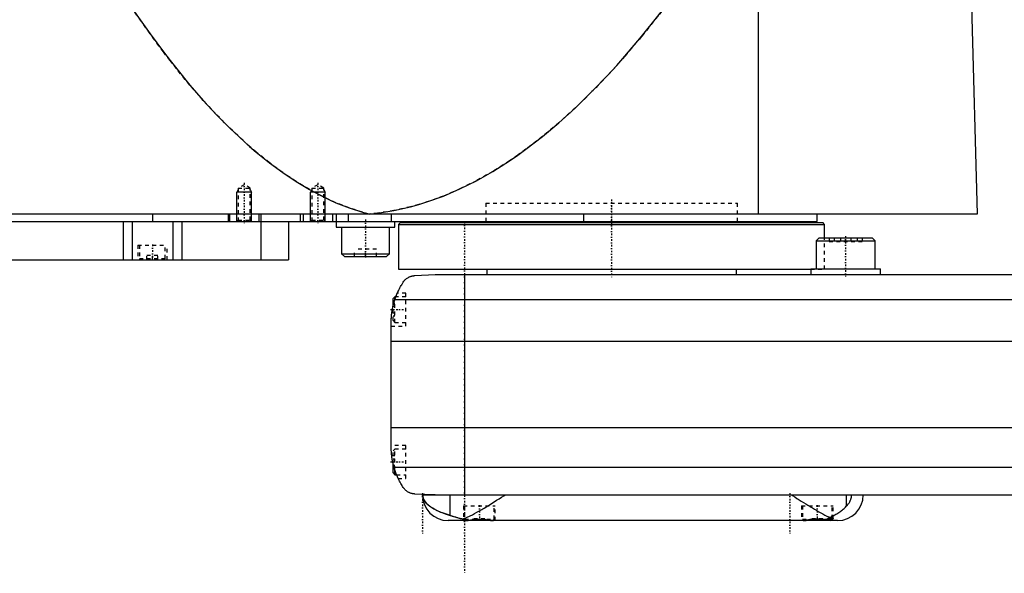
# Model space of a CAD drawing. Extents: x -602 to 139, y -104 to 484.
# Tile 2 of 6: x -461 to -193, y -81 to 69. Entities that reach past the tile are written whole.
import ezdxf

# ---------------------------------------------------------------- set-up
doc = ezdxf.new("R2010")
doc.units = 0
doc.linetypes.add('CENTER', pattern=[1.5, 0.45, -0.5, 0.05, -0.5])
doc.linetypes.add('DASHED', pattern=[2, 1, -1])
for name, color, linetype in [('AM_0', 7, 'CONTINUOUS'), ('AM_10', 7, 'CONTINUOUS'), ('AM_3', 7, 'DASHED'), ('AM_7', 7, 'CENTER')]:
    doc.layers.add(name, color=color, linetype=linetype)

msp = doc.modelspace()

# ---------------------------------------------------------------- linework, layer by layer
at = {"layer": 'AM_0', "color": 7, "linetype": 'CONTINUOUS'}
for p, q in [((-260, 16.5), (-260, 75.49)), ((-202, 73.35), (-200.5, 16.5)), ((-200.5, 16.5), (-602, 16.5)), ((-425, 16.5), (-425, 14.5)), ((-404.35, 16.5), (-404.35, 14.5)), ((-404, 16.5), (-404, 14.5)), ((-396, 16.5), (-396, 14.5)), ((-395.5, 16.5), (-395.5, 14.5)), ((-384.75, 16.5), (-384.75, 14.5)), ((-384, 16.5), (-384, 14.5)), ((-376, 16.5), (-376, 14.5)), ((-375, 16.5), (-375, 12.9)), ((-371.73, 16.5), (-371.73, 14.5)), ((-360.01, 16.5), (-360.01, 14.5)), ((-307.66, 16.5), (-307.66, 14.5)), ((-244, 14.5), (-244, 16.5)), ((-598, 14.5), (-244, 14.5)), ((-433, 14.5), (-433, 4)), ((-430.52, 14.5), (-430.52, 4)), ((-419.48, 14.5), (-419.48, 4)), ((-417, 14.5), (-417, 4)), ((-395.51, 14.5), (-395.51, 4)), ((-388, 14.5), (-388, 4)), ((-359, 12.9), (-359, 14.5)), ((-357.5, 14.2), (-358, 13.7)), ((-358, 13.7), (-358, 1.5)), ((-358, 13.7), (-242, 13.7)), ((-357.5, 14.2), (-242.5, 14.2)), ((-334.25, 14.5), (-334.25, 14.2)), ((-265.75, 14.2), (-265.75, 14.5)), ((-242, 13.7), (-242.5, 14.2)), ((-242, 10), (-242, 13.7)), ((-375, 12.9), (-359, 12.9)), ((-373.5, 12.9), (-373.5, 5.7)), ((-360.5, 5.7), (-360.5, 12.9)), ((-243.48, 10), (-244.28, 9.2)), ((-244.28, 9.2), (-244.28, 1.6)), ((-244.28, 9.2), (-228.28, 9.2)), ((-243.48, 10), (-229.08, 10)), ((-228.28, 9.2), (-229.08, 10)), ((-228.28, 1.6), (-228.28, 9.2)), ((-373.5, 5.7), (-372.7, 4.9)), ((-373.5, 5.7), (-360.5, 5.7)), ((-361.3, 4.9), (-360.5, 5.7)), ((-584.3, 4), (-388, 4)), ((-372.7, 4.9), (-361.3, 4.9)), ((-358, 1.5), (-245.78, 1.5)), ((-353.58, -0.25), (-348, 0)), ((-348, 0), (58, 0)), ((-334, 1.5), (-334, 0)), ((-266, 0), (-266, 1.5)), ((-245.78, 1.6), (-245.78, 0)), ((-245.78, 1.6), (-226.78, 1.6)), ((-226.78, 0), (-226.78, 1.6)), ((-340, 0), (-340, -60)), ((-359, -6), (-359.5, -6.5)), ((-359.5, -8.59), (-359.5, -6.5)), ((-359.01, -6.81), (69.01, -6.81)), ((-358.72, -6), (-359, -6)), ((-359, -6.79), (-359, -6)), ((-360, -46.97), (-360, -13.03)), ((-360, -18.16), (70, -18.16)), ((-360, -41.62), (70, -41.62)), ((-359.5, -54), (-359.5, -51.41)), ((-359.24, -52.43), (69.24, -52.43)), ((-359, -54.5), (-359, -53.21)), ((-359.5, -54), (-359, -54.5)), ((-359, -54.5), (-358.53, -54.5)), ((-348, -60), (-353.58, -59.75)), ((-351.5, -60), (58, -60)), ((-343.98, -65.57), (-343.98, -60)), ((-236.02, -63.01), (-236.02, -60)), ((-247.6, -67), (-344.5, -67)), ((-339.66, -66.94), (-339.6, -67)), ((-332.4, -67), (-332.39, -66.99)), ((-247.61, -66.99), (-247.6, -67)), ((-238.5, -67), (-247.6, -67)), ((-241.02, -66.6), (-240, -66.6)), ((-240.4, -67), (-240, -66.6)), ((-240, -66.6), (-240, -66.38))]:
    msp.add_line(p, q, dxfattribs=at)
for points in [[(-431.04, 73.35, 0), (-429.24, 70.69, 0), (-425.62, 65.55, 0), (-422.01, 60.66, 0), (-420.21, 58.31, 0), (-418.4, 56.02, 0), (-414.79, 51.62, 0), (-411.17, 47.47, 0), (-407.56, 43.57, 0), (-403.95, 39.92, 0), (-400.33, 36.51, 0), (-398.53, 34.9, 0), (-396.72, 33.35, 0), (-393.11, 30.44, 0), (-389.49, 27.78, 0), (-385.88, 25.36, 0), (-382.26, 23.19, 0), (-378.65, 21.27, 0), (-376.84, 20.41, 0), (-375.04, 19.6, 0), (-371.42, 18.17, 0), (-367.81, 17, 0), (-366, 16.5, 0)], [(-366, 16.5, 0), (-363.75, 16.74, 0), (-359.26, 17.45, 0), (-354.77, 18.47, 0), (-352.52, 19.09, 0), (-350.27, 19.79, 0), (-345.78, 21.42, 0), (-341.29, 23.35, 0), (-336.8, 25.59, 0), (-332.3, 28.14, 0), (-327.81, 30.99, 0), (-325.56, 32.53, 0), (-323.32, 34.15, 0), (-318.83, 37.61, 0), (-314.33, 41.38, 0), (-309.84, 45.46, 0), (-305.35, 49.84, 0), (-300.86, 54.53, 0), (-298.61, 56.99, 0), (-296.37, 59.53, 0), (-291.88, 64.83, 0), (-287.39, 70.43, 0), (-285.14, 73.35, 0)], [(-359.01, -6.81, 0), (-358.95, -6.65, 0), (-358.84, -6.32, 0), (-358.72, -5.99, 0), (-358.66, -5.83, 0), (-358.59, -5.66, 0), (-358.46, -5.34, 0), (-358.33, -5.03, 0), (-358.19, -4.72, 0), (-358.05, -4.42, 0), (-357.91, -4.12, 0), (-357.83, -3.97, 0), (-357.76, -3.83, 0), (-357.61, -3.55, 0), (-357.46, -3.27, 0), (-357.3, -3, 0), (-357.15, -2.74, 0), (-357, -2.49, 0), (-356.92, -2.37, 0), (-356.85, -2.25, 0), (-356.7, -2.02, 0), (-356.55, -1.8, 0), (-356.48, -1.69, 0)], [(-356.48, -1.69, 0), (-356.4, -1.61, 0), (-356.26, -1.45, 0), (-356.11, -1.31, 0), (-356.03, -1.24, 0), (-355.95, -1.17, 0), (-355.8, -1.05, 0), (-355.64, -0.94, 0), (-355.49, -0.84, 0), (-355.33, -0.75, 0), (-355.18, -0.67, 0), (-355.1, -0.63, 0), (-355.02, -0.59, 0), (-354.87, -0.53, 0), (-354.72, -0.48, 0), (-354.57, -0.42, 0), (-354.47, -0.4, 0), (-354.44, -0.39, 0), (-354.42, -0.38, 0), (-354.4, -0.38, 0), (-354.39, -0.37, 0), (-354.36, -0.37, 0), (-354.33, -0.36, 0), (-354.3, -0.35, 0), (-354.28, -0.35, 0), (-354.25, -0.34, 0), (-354.23, -0.34, 0), (-354.22, -0.33, 0), (-354.19, -0.33, 0), (-354.16, -0.32, 0), (-354.14, -0.32, 0), (-354.13, -0.32, 0), (-354.1, -0.31, 0), (-354.07, -0.31, 0), (-354.05, -0.3, 0), (-354.04, -0.3, 0), (-354.01, -0.3, 0), (-353.98, -0.29, 0), (-353.95, -0.29, 0), (-353.92, -0.28, 0), (-353.88, -0.28, 0), (-353.87, -0.28, 0), (-353.85, -0.28, 0), (-353.82, -0.27, 0), (-353.79, -0.27, 0), (-353.76, -0.27, 0), (-353.73, -0.26, 0), (-353.69, -0.26, 0), (-353.68, -0.26, 0), (-353.66, -0.26, 0), (-353.63, -0.26, 0), (-353.6, -0.25, 0), (-353.58, -0.25, 0)], [(-358.72, -6, 0), (-358.7, -5.95, 0), (-358.66, -5.85, 0), (-358.63, -5.75, 0), (-358.61, -5.71, 0), (-358.59, -5.66, 0), (-358.56, -5.58, 0), (-358.53, -5.49, 0), (-358.49, -5.42, 0), (-358.47, -5.35, 0), (-358.44, -5.29, 0), (-358.43, -5.26, 0), (-358.42, -5.23, 0), (-358.39, -5.18, 0), (-358.37, -5.13, 0), (-358.36, -5.09, 0), (-358.34, -5.06, 0), (-358.33, -5.04, 0), (-358.33, -5.03, 0), (-358.32, -5.02, 0), (-358.32, -5.01, 0), (-358.32, -5, 0), (-358.32, -5, 0)], [(-358.72, -6, 0), (-358.7, -5.95, 0), (-358.66, -5.85, 0), (-358.63, -5.75, 0), (-358.61, -5.71, 0), (-358.59, -5.66, 0), (-358.56, -5.58, 0), (-358.53, -5.49, 0), (-358.49, -5.42, 0), (-358.47, -5.35, 0), (-358.44, -5.29, 0), (-358.43, -5.26, 0), (-358.42, -5.23, 0), (-358.39, -5.18, 0), (-358.37, -5.13, 0), (-358.36, -5.09, 0), (-358.34, -5.06, 0), (-358.33, -5.04, 0), (-358.33, -5.03, 0), (-358.32, -5.02, 0), (-358.32, -5.01, 0), (-358.32, -5, 0), (-358.32, -5, 0)], [(-360, -13.03, 0), (-360, -12.86, 0), (-359.99, -12.52, 0), (-359.98, -12.18, 0), (-359.97, -12.01, 0), (-359.96, -11.84, 0), (-359.94, -11.5, 0), (-359.91, -11.15, 0), (-359.88, -10.81, 0), (-359.83, -10.46, 0), (-359.79, -10.12, 0), (-359.76, -9.94, 0), (-359.73, -9.77, 0), (-359.67, -9.42, 0), (-359.6, -9.07, 0), (-359.53, -8.72, 0), (-359.45, -8.37, 0), (-359.36, -8.03, 0), (-359.32, -7.85, 0), (-359.27, -7.68, 0), (-359.17, -7.33, 0), (-359.06, -6.99, 0), (-359.01, -6.81, 0)], [(-360, -13.03, 0), (-360, -12.94, 0), (-360, -12.76, 0), (-359.99, -12.57, 0), (-359.99, -12.47, 0), (-359.99, -12.36, 0), (-359.98, -12.14, 0), (-359.97, -11.91, 0), (-359.95, -11.67, 0), (-359.93, -11.42, 0), (-359.91, -11.15, 0), (-359.9, -11.02, 0), (-359.88, -10.89, 0), (-359.85, -10.62, 0), (-359.82, -10.34, 0), (-359.78, -10.07, 0), (-359.74, -9.8, 0), (-359.69, -9.53, 0), (-359.67, -9.4, 0), (-359.64, -9.26, 0), (-359.59, -8.99, 0), (-359.53, -8.72, 0), (-359.5, -8.59, 0)], [(-360, -13.03, 0), (-360, -12.94, 0), (-360, -12.76, 0), (-359.99, -12.57, 0), (-359.99, -12.47, 0), (-359.99, -12.36, 0), (-359.98, -12.14, 0), (-359.97, -11.91, 0), (-359.95, -11.67, 0), (-359.93, -11.42, 0), (-359.91, -11.15, 0), (-359.9, -11.02, 0), (-359.88, -10.89, 0), (-359.85, -10.62, 0), (-359.82, -10.34, 0), (-359.78, -10.07, 0), (-359.74, -9.8, 0), (-359.69, -9.53, 0), (-359.67, -9.4, 0), (-359.64, -9.26, 0), (-359.59, -8.99, 0), (-359.53, -8.72, 0), (-359.5, -8.59, 0)], [(-359.5, -51.41, 0), (-359.53, -51.27, 0), (-359.59, -50.98, 0), (-359.65, -50.69, 0), (-359.68, -50.54, 0), (-359.7, -50.4, 0), (-359.75, -50.1, 0), (-359.8, -49.81, 0), (-359.84, -49.51, 0), (-359.87, -49.23, 0), (-359.9, -48.95, 0), (-359.91, -48.81, 0), (-359.93, -48.68, 0), (-359.95, -48.43, 0), (-359.96, -48.18, 0), (-359.98, -47.96, 0), (-359.98, -47.75, 0), (-359.99, -47.55, 0), (-359.99, -47.46, 0), (-360, -47.37, 0), (-360, -47.19, 0), (-360, -47.04, 0), (-360, -46.97, 0)], [(-356.48, -58.31, 0), (-356.55, -58.19, 0), (-356.72, -57.95, 0), (-356.88, -57.69, 0), (-356.97, -57.56, 0), (-357.05, -57.42, 0), (-357.22, -57.14, 0), (-357.39, -56.85, 0), (-357.56, -56.55, 0), (-357.72, -56.24, 0), (-357.89, -55.91, 0), (-357.97, -55.75, 0), (-358.05, -55.58, 0), (-358.21, -55.24, 0), (-358.37, -54.88, 0), (-358.52, -54.53, 0), (-358.66, -54.16, 0), (-358.8, -53.78, 0), (-358.87, -53.6, 0), (-358.94, -53.4, 0), (-359.06, -53.02, 0), (-359.18, -52.62, 0), (-359.24, -52.43, 0)], [(-358.09, -55.5, 0), (-358.09, -55.5, 0), (-358.09, -55.49, 0), (-358.1, -55.48, 0), (-358.1, -55.47, 0), (-358.11, -55.46, 0), (-358.12, -55.44, 0), (-358.13, -55.4, 0), (-358.15, -55.37, 0), (-358.17, -55.32, 0), (-358.2, -55.27, 0), (-358.21, -55.24, 0), (-358.22, -55.21, 0), (-358.25, -55.15, 0), (-358.28, -55.08, 0), (-358.31, -55, 0), (-358.35, -54.92, 0), (-358.39, -54.84, 0), (-358.41, -54.79, 0), (-358.43, -54.75, 0), (-358.47, -54.65, 0), (-358.51, -54.55, 0), (-358.53, -54.5, 0)], [(-353.58, -59.75, 0), (-353.6, -59.75, 0), (-353.63, -59.74, 0), (-353.67, -59.74, 0), (-353.68, -59.74, 0), (-353.7, -59.74, 0), (-353.73, -59.74, 0), (-353.76, -59.73, 0), (-353.8, -59.73, 0), (-353.83, -59.73, 0), (-353.86, -59.72, 0), (-353.88, -59.72, 0), (-353.9, -59.72, 0), (-353.93, -59.71, 0), (-353.96, -59.71, 0), (-353.99, -59.71, 0), (-354.02, -59.7, 0), (-354.06, -59.7, 0), (-354.07, -59.69, 0), (-354.09, -59.69, 0), (-354.12, -59.68, 0), (-354.15, -59.68, 0), (-354.16, -59.68, 0), (-354.18, -59.67, 0), (-354.21, -59.67, 0), (-354.24, -59.66, 0), (-354.25, -59.66, 0), (-354.27, -59.65, 0), (-354.3, -59.65, 0), (-354.32, -59.64, 0), (-354.35, -59.63, 0), (-354.38, -59.63, 0), (-354.41, -59.62, 0), (-354.42, -59.62, 0), (-354.44, -59.61, 0), (-354.47, -59.6, 0), (-354.49, -59.6, 0), (-354.59, -59.57, 0), (-354.74, -59.52, 0), (-354.9, -59.46, 0), (-355.05, -59.39, 0), (-355.13, -59.36, 0), (-355.21, -59.32, 0), (-355.37, -59.23, 0), (-355.53, -59.14, 0), (-355.69, -59.03, 0), (-355.84, -58.92, 0), (-356, -58.79, 0), (-356.07, -58.73, 0), (-356.14, -58.66, 0), (-356.28, -58.53, 0), (-356.41, -58.38, 0), (-356.48, -58.31, 0)], [(-351.44, -60, 0), (-351.44, -60, 0), (-351.44, -60, 0), (-351.44, -60.01, 0), (-351.44, -60.01, 0), (-351.44, -60.01, 0), (-351.44, -60.01, 0), (-351.44, -60.01, 0), (-351.44, -60.01, 0), (-351.44, -60.02, 0), (-351.44, -60.02, 0), (-351.44, -60.02, 0), (-351.44, -60.02, 0), (-351.44, -60.02, 0), (-351.44, -60.02, 0), (-351.44, -60.03, 0), (-351.44, -60.03, 0), (-351.44, -60.03, 0), (-351.44, -60.03, 0), (-351.44, -60.03, 0), (-351.44, -60.03, 0), (-351.44, -60.04, 0), (-351.44, -60.04, 0), (-351.44, -60.04, 0), (-351.44, -60.04, 0), (-351.44, -60.04, 0), (-351.44, -60.04, 0), (-351.44, -60.04, 0), (-351.44, -60.04, 0), (-351.44, -60.05, 0), (-351.44, -60.05, 0), (-351.44, -60.05, 0), (-351.44, -60.05, 0), (-351.44, -60.05, 0), (-351.44, -60.05, 0), (-351.44, -60.06, 0), (-351.44, -60.06, 0), (-351.44, -60.06, 0), (-351.44, -60.08, 0), (-351.44, -60.09, 0), (-351.44, -60.1, 0), (-351.44, -60.1, 0), (-351.44, -60.11, 0), (-351.44, -60.12, 0), (-351.44, -60.13, 0), (-351.44, -60.13, 0), (-351.44, -60.14, 0), (-351.44, -60.15, 0), (-351.44, -60.16, 0), (-351.44, -60.16, 0), (-351.44, -60.17, 0), (-351.44, -60.18, 0), (-351.44, -60.18, 0), (-351.43, -60.19, 0), (-351.43, -60.19, 0), (-351.43, -60.2, 0), (-351.43, -60.2, 0), (-351.43, -60.21, 0), (-351.43, -60.21, 0), (-351.43, -60.22, 0), (-351.43, -60.24, 0), (-351.43, -60.28, 0), (-351.42, -60.32, 0), (-351.42, -60.36, 0), (-351.41, -60.39, 0), (-351.41, -60.41, 0), (-351.41, -60.43, 0), (-351.4, -60.46, 0), (-351.39, -60.5, 0), (-351.36, -60.63, 0), (-351.33, -60.74, 0), (-351.3, -60.86, 0), (-351.21, -61.09, 0), (-351.08, -61.35, 0), (-350.9, -61.65, 0), (-350.67, -61.97, 0), (-350.36, -62.32, 0), (-350.17, -62.51, 0), (-349.97, -62.7, 0), (-349.49, -63.08, 0), (-348.95, -63.46, 0), (-348.36, -63.82, 0), (-347.69, -64.17, 0), (-346.97, -64.51, 0), (-346.59, -64.67, 0), (-346.19, -64.83, 0), (-345.35, -65.14, 0), (-344.45, -65.43, 0), (-343.98, -65.57, 0)], [(-340.54, -66.54, 0), (-340.25, -66.44, 0), (-339.69, -66.22, 0), (-339.11, -65.96, 0), (-338.82, -65.83, 0), (-338.52, -65.69, 0), (-337.91, -65.38, 0), (-337.29, -65.06, 0), (-336.65, -64.71, 0), (-336, -64.34, 0), (-335.35, -63.96, 0), (-335.01, -63.77, 0), (-334.68, -63.57, 0), (-334.01, -63.16, 0), (-333.33, -62.75, 0), (-332.66, -62.33, 0), (-331.98, -61.9, 0), (-331.31, -61.47, 0), (-330.97, -61.26, 0), (-330.64, -61.05, 0), (-329.97, -60.62, 0), (-329.32, -60.21, 0), (-329, -60, 0)], [(-251, -60, 0), (-250.71, -60.18, 0), (-250.13, -60.56, 0), (-249.55, -60.93, 0), (-249.25, -61.12, 0), (-248.95, -61.31, 0), (-248.35, -61.69, 0), (-247.75, -62.07, 0), (-247.15, -62.45, 0), (-246.55, -62.82, 0), (-245.95, -63.19, 0), (-245.65, -63.37, 0), (-245.35, -63.55, 0), (-244.76, -63.9, 0), (-244.17, -64.24, 0), (-243.59, -64.57, 0), (-243.02, -64.89, 0), (-242.46, -65.19, 0), (-242.18, -65.33, 0), (-241.91, -65.47, 0), (-241.37, -65.74, 0), (-240.84, -65.98, 0), (-240.59, -66.1, 0)], [(-236.02, -63.01, 0), (-235.97, -62.95, 0), (-235.87, -62.84, 0), (-235.76, -62.72, 0), (-235.71, -62.66, 0), (-235.66, -62.6, 0), (-235.56, -62.46, 0), (-235.46, -62.33, 0), (-235.36, -62.18, 0), (-235.27, -62.04, 0), (-235.18, -61.88, 0), (-235.13, -61.8, 0), (-235.09, -61.72, 0), (-235.01, -61.56, 0), (-234.94, -61.39, 0), (-234.9, -61.28, 0), (-234.89, -61.25, 0), (-234.87, -61.22, 0), (-234.87, -61.2, 0), (-234.86, -61.19, 0), (-234.85, -61.16, 0), (-234.84, -61.12, 0), (-234.83, -61.09, 0), (-234.82, -61.06, 0), (-234.81, -61.02, 0), (-234.81, -61.01, 0), (-234.8, -60.99, 0), (-234.79, -60.96, 0), (-234.78, -60.92, 0), (-234.77, -60.89, 0), (-234.76, -60.85, 0), (-234.76, -60.82, 0), (-234.75, -60.8, 0), (-234.75, -60.78, 0), (-234.74, -60.75, 0), (-234.73, -60.71, 0), (-234.73, -60.69, 0), (-234.72, -60.68, 0), (-234.72, -60.64, 0), (-234.71, -60.6, 0), (-234.71, -60.58, 0), (-234.7, -60.56, 0), (-234.7, -60.53, 0), (-234.69, -60.49, 0), (-234.69, -60.45, 0), (-234.68, -60.41, 0), (-234.68, -60.37, 0), (-234.68, -60.35, 0), (-234.67, -60.34, 0), (-234.67, -60.3, 0), (-234.67, -60.26, 0), (-234.67, -60.22, 0), (-234.66, -60.18, 0), (-234.66, -60.14, 0), (-234.66, -60.12, 0), (-234.66, -60.1, 0), (-234.66, -60.06, 0), (-234.66, -60.02, 0), (-234.66, -60, 0)], [(-240.59, -66.1, 0), (-240.43, -66.03, 0), (-240.11, -65.89, 0), (-239.8, -65.75, 0), (-239.65, -65.68, 0), (-239.5, -65.6, 0), (-239.21, -65.44, 0), (-238.92, -65.28, 0), (-238.64, -65.12, 0), (-238.37, -64.95, 0), (-238.11, -64.78, 0), (-237.98, -64.69, 0), (-237.86, -64.6, 0), (-237.61, -64.42, 0), (-237.37, -64.24, 0), (-237.14, -64.05, 0), (-236.92, -63.86, 0), (-236.71, -63.68, 0), (-236.6, -63.58, 0), (-236.5, -63.48, 0), (-236.3, -63.29, 0), (-236.11, -63.1, 0), (-236.02, -63.01, 0)], [(-343.98, -65.57, 0), (-343.9, -65.6, 0), (-343.75, -65.64, 0), (-343.59, -65.69, 0), (-343.51, -65.71, 0), (-343.43, -65.74, 0), (-343.26, -65.79, 0), (-343.08, -65.84, 0), (-342.91, -65.9, 0), (-342.72, -65.95, 0), (-342.54, -66.01, 0), (-342.44, -66.04, 0), (-342.34, -66.07, 0), (-342.15, -66.12, 0), (-341.95, -66.18, 0), (-341.74, -66.24, 0), (-341.53, -66.3, 0), (-341.32, -66.35, 0), (-341.21, -66.38, 0), (-341.1, -66.41, 0), (-340.88, -66.46, 0), (-340.65, -66.52, 0), (-340.54, -66.54, 0)], [(-340.54, -66.54, 0), (-340.51, -66.56, 0), (-340.44, -66.6, 0), (-340.38, -66.63, 0), (-340.34, -66.65, 0), (-340.31, -66.66, 0), (-340.24, -66.69, 0), (-340.18, -66.72, 0), (-340.11, -66.75, 0), (-340.04, -66.78, 0), (-339.97, -66.8, 0), (-339.94, -66.81, 0), (-339.91, -66.82, 0), (-339.84, -66.84, 0), (-339.77, -66.87, 0), (-339.7, -66.88, 0), (-339.64, -66.9, 0), (-339.57, -66.92, 0), (-339.53, -66.92, 0), (-339.5, -66.93, 0), (-339.43, -66.95, 0), (-339.36, -66.96, 0), (-339.33, -66.96, 0)], [(-340.3, -66.96, 0), (-340.3, -66.96, 0), (-340.29, -66.95, 0), (-340.28, -66.95, 0), (-340.27, -66.95, 0), (-340.26, -66.94, 0), (-340.24, -66.94, 0), (-340.21, -66.94, 0), (-340.17, -66.94, 0), (-340.13, -66.93, 0), (-340.08, -66.93, 0), (-340.05, -66.93, 0), (-340.02, -66.93, 0), (-339.96, -66.93, 0), (-339.89, -66.94, 0), (-339.82, -66.94, 0), (-339.74, -66.94, 0), (-339.66, -66.94, 0), (-339.62, -66.95, 0), (-339.57, -66.95, 0), (-339.48, -66.95, 0), (-339.38, -66.96, 0), (-339.33, -66.96, 0)], [(-340.03, -67, 0), (-340.04, -67, 0), (-340.07, -67, 0), (-340.1, -67, 0), (-340.11, -67, 0), (-340.12, -67, 0), (-340.15, -67, 0), (-340.17, -66.99, 0), (-340.19, -66.99, 0), (-340.21, -66.99, 0), (-340.22, -66.99, 0), (-340.23, -66.99, 0), (-340.24, -66.99, 0), (-340.25, -66.98, 0), (-340.26, -66.98, 0), (-340.27, -66.98, 0), (-340.28, -66.97, 0), (-340.29, -66.97, 0), (-340.29, -66.97, 0), (-340.29, -66.97, 0), (-340.3, -66.97, 0), (-340.3, -66.96, 0), (-340.3, -66.96, 0)], [(-339.33, -66.96, 0), (-339.3, -66.96, 0), (-339.25, -66.95, 0), (-339.2, -66.95, 0), (-339.17, -66.94, 0), (-339.15, -66.94, 0), (-339.1, -66.93, 0), (-339.04, -66.92, 0), (-338.99, -66.91, 0), (-338.93, -66.91, 0), (-338.88, -66.9, 0), (-338.85, -66.89, 0), (-338.82, -66.89, 0), (-338.76, -66.88, 0), (-338.7, -66.87, 0), (-338.64, -66.86, 0), (-338.58, -66.85, 0), (-338.51, -66.84, 0), (-338.48, -66.84, 0), (-338.45, -66.83, 0), (-338.39, -66.82, 0), (-338.32, -66.81, 0), (-338.29, -66.8, 0), (-338.25, -66.8, 0), (-338.18, -66.79, 0), (-338.12, -66.78, 0), (-338.08, -66.77, 0), (-338.05, -66.77, 0), (-337.97, -66.76, 0), (-337.9, -66.75, 0), (-337.83, -66.74, 0), (-337.76, -66.73, 0), (-337.69, -66.72, 0), (-337.65, -66.72, 0), (-337.61, -66.71, 0), (-337.54, -66.7, 0), (-337.46, -66.7, 0), (-337.39, -66.69, 0), (-337.31, -66.68, 0), (-337.24, -66.67, 0), (-337.2, -66.67, 0), (-337.16, -66.66, 0), (-337.08, -66.66, 0), (-337, -66.65, 0), (-336.93, -66.65, 0), (-336.85, -66.64, 0), (-336.77, -66.64, 0), (-336.73, -66.63, 0), (-336.69, -66.63, 0), (-336.62, -66.63, 0), (-336.54, -66.62, 0), (-336.46, -66.62, 0), (-336.38, -66.62, 0), (-336.31, -66.62, 0), (-336.27, -66.61, 0), (-336.23, -66.61, 0), (-336.15, -66.61, 0), (-336.08, -66.61, 0), (-336, -66.61, 0), (-335.92, -66.61, 0), (-335.85, -66.61, 0), (-335.81, -66.61, 0), (-335.77, -66.61, 0), (-335.69, -66.62, 0), (-335.62, -66.62, 0), (-335.58, -66.62, 0), (-335.54, -66.62, 0), (-335.46, -66.62, 0), (-335.38, -66.63, 0), (-335.34, -66.63, 0), (-335.3, -66.63, 0), (-335.23, -66.64, 0), (-335.15, -66.64, 0), (-335.07, -66.65, 0), (-334.99, -66.65, 0), (-334.92, -66.66, 0), (-334.88, -66.66, 0), (-334.84, -66.66, 0), (-334.76, -66.67, 0), (-334.69, -66.68, 0), (-334.61, -66.69, 0), (-334.54, -66.7, 0), (-334.46, -66.7, 0), (-334.42, -66.71, 0), (-334.39, -66.71, 0), (-334.31, -66.72, 0), (-334.24, -66.73, 0), (-334.17, -66.74, 0), (-334.1, -66.75, 0), (-334.02, -66.76, 0), (-333.99, -66.76, 0), (-333.95, -66.77, 0), (-333.88, -66.78, 0), (-333.82, -66.79, 0), (-333.75, -66.8, 0), (-333.68, -66.81, 0), (-333.61, -66.82, 0), (-333.58, -66.83, 0), (-333.55, -66.83, 0), (-333.48, -66.84, 0), (-333.42, -66.85, 0), (-333.36, -66.86, 0), (-333.3, -66.87, 0), (-333.24, -66.88, 0), (-333.21, -66.88, 0), (-333.18, -66.89, 0), (-333.12, -66.9, 0), (-333.06, -66.91, 0), (-333.04, -66.91, 0), (-333.01, -66.91, 0), (-332.96, -66.92, 0), (-332.9, -66.93, 0), (-332.88, -66.93, 0), (-332.85, -66.94, 0), (-332.8, -66.95, 0), (-332.75, -66.95, 0), (-332.7, -66.96, 0), (-332.65, -66.97, 0), (-332.6, -66.97, 0), (-332.58, -66.97, 0), (-332.55, -66.98, 0), (-332.51, -66.98, 0), (-332.46, -66.99, 0), (-332.42, -66.99, 0), (-332.37, -66.99, 0), (-332.33, -67, 0), (-332.31, -67, 0), (-332.29, -67, 0), (-332.25, -67, 0), (-332.21, -67, 0), (-332.19, -67, 0)], [(-247.81, -67, 0), (-247.79, -67, 0), (-247.76, -67, 0), (-247.73, -67, 0), (-247.71, -67, 0), (-247.7, -67, 0), (-247.66, -67, 0), (-247.63, -66.99, 0), (-247.59, -66.99, 0), (-247.56, -66.99, 0), (-247.52, -66.98, 0), (-247.5, -66.98, 0), (-247.48, -66.98, 0), (-247.44, -66.98, 0), (-247.41, -66.97, 0), (-247.37, -66.97, 0), (-247.33, -66.96, 0), (-247.29, -66.96, 0), (-247.27, -66.95, 0), (-247.25, -66.95, 0), (-247.2, -66.95, 0), (-247.16, -66.94, 0), (-247.14, -66.94, 0), (-247.12, -66.93, 0), (-247.08, -66.93, 0), (-247.03, -66.92, 0), (-247.01, -66.92, 0), (-246.99, -66.91, 0), (-246.94, -66.91, 0), (-246.9, -66.9, 0), (-246.85, -66.89, 0), (-246.8, -66.89, 0), (-246.76, -66.88, 0), (-246.73, -66.87, 0), (-246.71, -66.87, 0), (-246.66, -66.86, 0), (-246.61, -66.85, 0), (-246.56, -66.85, 0), (-246.5, -66.84, 0), (-246.45, -66.83, 0), (-246.42, -66.83, 0), (-246.4, -66.82, 0), (-246.34, -66.81, 0), (-246.29, -66.81, 0), (-246.24, -66.8, 0), (-246.18, -66.79, 0), (-246.12, -66.78, 0), (-246.1, -66.78, 0), (-246.07, -66.77, 0), (-246.01, -66.76, 0), (-245.95, -66.76, 0), (-245.89, -66.75, 0), (-245.84, -66.74, 0), (-245.78, -66.73, 0), (-245.75, -66.73, 0), (-245.72, -66.73, 0), (-245.66, -66.72, 0), (-245.6, -66.71, 0), (-245.54, -66.7, 0), (-245.47, -66.7, 0), (-245.41, -66.69, 0), (-245.38, -66.69, 0), (-245.35, -66.68, 0), (-245.29, -66.68, 0), (-245.23, -66.67, 0), (-245.2, -66.67, 0), (-245.16, -66.67, 0), (-245.1, -66.66, 0), (-245.04, -66.65, 0), (-245.01, -66.65, 0), (-244.98, -66.65, 0), (-244.91, -66.64, 0), (-244.85, -66.64, 0), (-244.79, -66.64, 0), (-244.72, -66.63, 0), (-244.66, -66.63, 0), (-244.63, -66.63, 0), (-244.6, -66.63, 0), (-244.53, -66.62, 0), (-244.47, -66.62, 0), (-244.41, -66.62, 0), (-244.34, -66.62, 0), (-244.28, -66.61, 0), (-244.25, -66.61, 0), (-244.22, -66.61, 0), (-244.15, -66.61, 0), (-244.09, -66.61, 0), (-244.03, -66.61, 0), (-243.97, -66.61, 0), (-243.91, -66.61, 0), (-243.87, -66.61, 0), (-243.84, -66.61, 0), (-243.78, -66.61, 0), (-243.72, -66.61, 0), (-243.65, -66.62, 0), (-243.59, -66.62, 0), (-243.53, -66.62, 0), (-243.5, -66.62, 0), (-243.47, -66.62, 0), (-243.4, -66.63, 0), (-243.34, -66.63, 0), (-243.27, -66.63, 0), (-243.21, -66.64, 0), (-243.15, -66.64, 0), (-243.12, -66.64, 0), (-243.08, -66.64, 0), (-243.02, -66.65, 0), (-242.96, -66.65, 0), (-242.93, -66.66, 0), (-242.9, -66.66, 0), (-242.83, -66.67, 0), (-242.77, -66.67, 0), (-242.74, -66.67, 0), (-242.71, -66.68, 0), (-242.65, -66.68, 0), (-242.58, -66.69, 0), (-242.52, -66.7, 0), (-242.46, -66.7, 0), (-242.4, -66.71, 0), (-242.37, -66.71, 0), (-242.34, -66.72, 0), (-242.28, -66.73, 0), (-242.22, -66.73, 0), (-242.16, -66.74, 0), (-242.1, -66.75, 0), (-242.05, -66.76, 0), (-242.02, -66.76, 0), (-241.99, -66.76, 0), (-241.93, -66.77, 0), (-241.87, -66.78, 0), (-241.85, -66.78, 0)], [(-241.85, -66.78, 0), (-241.81, -66.77, 0), (-241.74, -66.75, 0), (-241.67, -66.72, 0), (-241.63, -66.7, 0), (-241.59, -66.69, 0), (-241.52, -66.66, 0), (-241.45, -66.63, 0), (-241.38, -66.59, 0), (-241.31, -66.56, 0), (-241.24, -66.52, 0), (-241.2, -66.5, 0), (-241.17, -66.48, 0), (-241.1, -66.44, 0), (-241.03, -66.4, 0), (-240.96, -66.36, 0), (-240.89, -66.31, 0), (-240.82, -66.27, 0), (-240.79, -66.25, 0), (-240.75, -66.22, 0), (-240.69, -66.17, 0), (-240.62, -66.12, 0), (-240.59, -66.1, 0)], [(-241.85, -66.78, 0), (-241.74, -66.76, 0), (-241.53, -66.72, 0), (-241.33, -66.67, 0), (-241.24, -66.65, 0), (-241.14, -66.63, 0), (-240.96, -66.59, 0), (-240.79, -66.54, 0), (-240.63, -66.51, 0), (-240.48, -66.47, 0), (-240.34, -66.44, 0), (-240.28, -66.43, 0), (-240.22, -66.41, 0), (-240.11, -66.39, 0), (-240.01, -66.38, 0), (-239.92, -66.37, 0), (-239.85, -66.37, 0), (-239.79, -66.37, 0), (-239.77, -66.38, 0), (-239.75, -66.38, 0), (-239.72, -66.4, 0), (-239.7, -66.42, 0), (-239.7, -66.44, 0)], [(-239.7, -66.44, 0), (-239.7, -66.44, 0), (-239.7, -66.45, 0), (-239.71, -66.47, 0), (-239.71, -66.48, 0), (-239.72, -66.48, 0), (-239.73, -66.5, 0), (-239.74, -66.52, 0), (-239.76, -66.53, 0), (-239.78, -66.55, 0), (-239.8, -66.57, 0), (-239.82, -66.58, 0), (-239.83, -66.59, 0), (-239.86, -66.61, 0), (-239.89, -66.63, 0), (-239.92, -66.65, 0), (-239.96, -66.67, 0), (-240, -66.69, 0), (-240.02, -66.7, 0), (-240.04, -66.71, 0), (-240.08, -66.73, 0), (-240.13, -66.75, 0), (-240.16, -66.76, 0)]]:
    msp.add_polyline3d(points, dxfattribs=at)
for centre, start, end in [((-344.5, -60), 180, 270), ((-238.5, -60), 270, 0)]:
    msp.add_arc(centre, 7, start, end, dxfattribs=at)
at = {"layer": 'AM_10', "color": 7, "linetype": 'CONTINUOUS'}
for p, q in [((-401.62, 23.16), (-402, 22.5)), ((-398, 22.5), (-402, 22.5)), ((-402, 14.5), (-402, 22.5)), ((-398.38, 23.16), (-398, 22.5)), ((-398, 14.5), (-398, 22.5)), ((-381.62, 23.16), (-382, 22.5)), ((-378, 22.5), (-382, 22.5)), ((-382, 14.5), (-382, 22.5)), ((-378.38, 23.16), (-378, 22.5)), ((-378, 14.5), (-378, 22.5))]:
    msp.add_line(p, q, dxfattribs=at)
at = {"layer": 'AM_3', "color": 6, "linetype": 'DASHED'}
for p, q in [((-400, 24.5), (-401.62, 23.56)), ((-398.38, 23.56), (-400, 24.5)), ((-380, 24.5), (-381.62, 23.56)), ((-378.38, 23.56), (-380, 24.5)), ((-401.62, 23.56), (-401.62, 14.88)), ((-401.62, 23.56), (-398.38, 23.56)), ((-398.38, 14.88), (-398.38, 23.56)), ((-381.62, 23.56), (-381.62, 14.88)), ((-381.62, 23.56), (-378.38, 23.56)), ((-378.38, 14.88), (-378.38, 23.56)), ((-334.25, 19.5), (-265.75, 19.5)), ((-334.25, 19.5), (-334.25, 14.5)), ((-334.25, 19.5), (-265.75, 19.5)), ((-265.75, 14.5), (-265.75, 19.5)), ((-401.62, 14.88), (-402, 14.5)), ((-401.62, 14.88), (-398.38, 14.88)), ((-398, 14.5), (-398.38, 14.88)), ((-381.62, 14.88), (-382, 14.5)), ((-381.62, 14.88), (-378.38, 14.88)), ((-378, 14.5), (-378.38, 14.88)), ((-242, 1.5), (-242, 10)), ((-240.8, 10), (-240.8, 9)), ((-240.8, 9), (-231.76, 9)), ((-239.37, 10), (-239.37, 9)), ((-237.71, 10), (-237.71, 9)), ((-234.85, 10), (-234.85, 9)), ((-233.19, 10), (-233.19, 9)), ((-231.76, 10), (-231.76, 9)), ((-229.43, 10), (-229.08, 10)), ((-429, 8), (-429, 4)), ((-429, 8), (-421, 8)), ((-428.5, 8), (-428.5, 4.4)), ((-421.5, 4.4), (-421.5, 8)), ((-421, 4), (-421, 8)), ((-370, 4.9), (-370, 6.9)), ((-364, 6.9), (-370, 6.9)), ((-367, 4.9), (-367, 6.9)), ((-364, 4.9), (-364, 6.9)), ((-428.5, 4.4), (-428.1, 4)), ((-428.5, 4.4), (-421.5, 4.4)), ((-426.5, 4), (-426.5, 5.25)), ((-423.5, 5.25), (-426.5, 5.25)), ((-425, 4), (-425, 5.25)), ((-423.5, 4), (-423.5, 5.25)), ((-421.9, 4), (-421.5, 4.4)), ((-245.78, 1.6), (-245.78, 1.5)), ((-245.78, 1.5), (-242, 1.5)), ((-244.03, 1.5), (-244.03, 1.6)), ((-356, -5), (-358.32, -5)), ((-356, -14), (-356, -5)), ((-359.5, -7.77), (-359, -7.77)), ((-359, -13), (-359, -6.79)), ((-356, -6), (-358.72, -6)), ((-359.5, -12.5), (-359.5, -8.59)), ((-359.5, -8.63), (-359, -8.63)), ((-359.5, -10.37), (-359, -10.37)), ((-359.5, -11.23), (-359, -11.23)), ((-359.5, -12.5), (-359, -13)), ((-359, -13), (-356, -13)), ((-360, -14), (-356, -14)), ((-356, -46.5), (-360, -46.5)), ((-359, -47.5), (-359.5, -48)), ((-359.5, -51.41), (-359.5, -48)), ((-356, -47.5), (-359, -47.5)), ((-359, -53.21), (-359, -47.5)), ((-356, -55.5), (-356, -46.5)), ((-359.5, -49.27), (-359, -49.27)), ((-359.5, -50.13), (-359, -50.13)), ((-359.5, -51.87), (-359, -51.87)), ((-359.5, -52.73), (-359, -52.73)), ((-358.53, -54.5), (-356, -54.5)), ((-358.09, -55.5), (-356, -55.5)), ((-340.3, -63), (-340.3, -66.96)), ((-340.3, -63), (-331.7, -63)), ((-340, -63), (-340, -66.6)), ((-332, -66.6), (-332, -63)), ((-331.7, -67), (-331.7, -63)), ((-248.3, -63), (-248.3, -67)), ((-248.3, -63), (-239.7, -63)), ((-248, -63), (-248, -66.6)), ((-240, -66.38), (-240, -63)), ((-239.7, -66.44), (-239.7, -63)), ((-340, -66.6), (-339.66, -66.94)), ((-340, -66.6), (-332, -66.6)), ((-332.4, -67), (-339.6, -67)), ((-337.5, -67), (-337.5, -66.5)), ((-334.5, -66.5), (-337.5, -66.5)), ((-336, -67), (-336, -66.5)), ((-334.5, -67), (-334.5, -66.5)), ((-332.39, -66.99), (-332, -66.6)), ((-248, -66.6), (-247.61, -66.99)), ((-248, -66.6), (-241.02, -66.6)), ((-245.5, -67), (-245.5, -66.5)), ((-242.5, -66.5), (-245.5, -66.5)), ((-244, -67), (-244, -66.5)), ((-242.5, -67), (-242.5, -66.5))]:
    msp.add_line(p, q, dxfattribs=at)
for points in [[(-366, 16.5, 0), (-367.81, 17, 0), (-371.42, 18.17, 0), (-375.04, 19.6, 0), (-376.84, 20.41, 0), (-378.65, 21.27, 0), (-382.26, 23.19, 0), (-385.88, 25.36, 0), (-389.49, 27.78, 0), (-393.11, 30.44, 0), (-396.72, 33.35, 0), (-398.53, 34.9, 0), (-400.33, 36.51, 0), (-403.95, 39.92, 0), (-407.56, 43.57, 0), (-411.17, 47.47, 0), (-414.79, 51.62, 0), (-418.4, 56.02, 0), (-420.21, 58.31, 0), (-422.01, 60.66, 0), (-425.62, 65.55, 0), (-429.24, 70.69, 0), (-431.04, 73.35, 0)], [(-285.14, 73.35, 0), (-287.39, 70.43, 0), (-291.88, 64.83, 0), (-296.37, 59.53, 0), (-298.61, 56.99, 0), (-300.86, 54.53, 0), (-305.35, 49.84, 0), (-309.84, 45.46, 0), (-314.33, 41.38, 0), (-318.83, 37.61, 0), (-323.32, 34.15, 0), (-325.56, 32.53, 0), (-327.81, 30.99, 0), (-332.3, 28.14, 0), (-336.8, 25.59, 0), (-341.29, 23.35, 0), (-345.78, 21.42, 0), (-350.27, 19.79, 0), (-352.52, 19.09, 0), (-354.77, 18.47, 0), (-359.26, 17.45, 0), (-363.75, 16.74, 0), (-366, 16.5, 0)], [(-359.5, -8.59, 0), (-359.48, -8.5, 0), (-359.44, -8.33, 0), (-359.4, -8.17, 0), (-359.38, -8.08, 0), (-359.36, -8, 0), (-359.31, -7.84, 0), (-359.27, -7.67, 0), (-359.22, -7.52, 0), (-359.18, -7.36, 0), (-359.13, -7.21, 0), (-359.11, -7.13, 0), (-359.09, -7.06, 0), (-359.04, -6.92, 0), (-359, -6.78, 0), (-358.95, -6.65, 0), (-358.91, -6.52, 0), (-358.87, -6.39, 0), (-358.85, -6.34, 0), (-358.82, -6.28, 0), (-358.78, -6.16, 0), (-358.74, -6.05, 0), (-358.72, -6, 0)], [(-359.5, -8.59, 0), (-359.48, -8.5, 0), (-359.44, -8.33, 0), (-359.4, -8.17, 0), (-359.38, -8.08, 0), (-359.36, -8, 0), (-359.31, -7.84, 0), (-359.27, -7.67, 0), (-359.22, -7.52, 0), (-359.18, -7.36, 0), (-359.13, -7.21, 0), (-359.11, -7.13, 0), (-359.09, -7.06, 0), (-359.04, -6.92, 0), (-359, -6.78, 0), (-358.95, -6.65, 0), (-358.91, -6.52, 0), (-358.87, -6.39, 0), (-358.85, -6.34, 0), (-358.82, -6.28, 0), (-358.78, -6.16, 0), (-358.74, -6.05, 0), (-358.72, -6, 0)], [(-359.15, -52.73, 0), (-359.16, -52.7, 0), (-359.18, -52.63, 0), (-359.2, -52.55, 0), (-359.21, -52.52, 0), (-359.22, -52.48, 0), (-359.25, -52.41, 0), (-359.27, -52.34, 0), (-359.29, -52.26, 0), (-359.31, -52.19, 0), (-359.33, -52.12, 0), (-359.34, -52.08, 0), (-359.35, -52.04, 0), (-359.36, -51.97, 0), (-359.38, -51.9, 0), (-359.4, -51.82, 0), (-359.42, -51.75, 0), (-359.44, -51.67, 0), (-359.45, -51.64, 0), (-359.46, -51.6, 0), (-359.47, -51.52, 0), (-359.49, -51.45, 0), (-359.5, -51.41, 0)], [(-358.53, -54.5, 0), (-358.54, -54.46, 0), (-358.58, -54.38, 0), (-358.61, -54.3, 0), (-358.62, -54.26, 0), (-358.64, -54.22, 0), (-358.67, -54.13, 0), (-358.71, -54.04, 0), (-358.74, -53.95, 0), (-358.78, -53.86, 0), (-358.81, -53.76, 0), (-358.83, -53.71, 0), (-358.85, -53.66, 0), (-358.88, -53.56, 0), (-358.92, -53.46, 0), (-358.95, -53.35, 0), (-358.99, -53.24, 0), (-359.03, -53.13, 0), (-359.04, -53.08, 0), (-359.06, -53.02, 0), (-359.1, -52.91, 0), (-359.13, -52.79, 0), (-359.15, -52.73, 0)], [(-358.53, -54.5, 0), (-358.54, -54.46, 0), (-358.58, -54.38, 0), (-358.61, -54.3, 0), (-358.62, -54.26, 0), (-358.64, -54.22, 0), (-358.67, -54.13, 0), (-358.71, -54.04, 0), (-358.74, -53.95, 0), (-358.78, -53.86, 0), (-358.81, -53.76, 0), (-358.83, -53.71, 0), (-358.85, -53.66, 0), (-358.88, -53.56, 0), (-358.92, -53.46, 0), (-358.95, -53.35, 0), (-358.99, -53.24, 0), (-359.03, -53.13, 0), (-359.04, -53.08, 0), (-359.06, -53.02, 0), (-359.1, -52.91, 0), (-359.13, -52.79, 0), (-359.15, -52.73, 0)], [(-343.98, -65.57, 0), (-344.41, -65.45, 0), (-345.25, -65.18, 0), (-346.04, -64.89, 0), (-346.41, -64.75, 0), (-346.78, -64.6, 0), (-347.46, -64.29, 0), (-348.09, -63.97, 0), (-348.67, -63.63, 0), (-349.2, -63.29, 0), (-349.67, -62.94, 0), (-349.89, -62.76, 0), (-350.09, -62.58, 0), (-350.46, -62.21, 0), (-350.77, -61.84, 0), (-351.03, -61.45, 0), (-351.21, -61.1, 0), (-351.32, -60.78, 0), (-351.36, -60.64, 0), (-351.37, -60.62, 0), (-351.38, -60.57, 0), (-351.39, -60.53, 0), (-351.39, -60.51, 0), (-351.39, -60.49, 0), (-351.4, -60.45, 0), (-351.41, -60.42, 0), (-351.41, -60.38, 0), (-351.42, -60.34, 0), (-351.42, -60.31, 0), (-351.42, -60.29, 0), (-351.43, -60.28, 0), (-351.43, -60.25, 0), (-351.43, -60.21, 0), (-351.43, -60.2, 0), (-351.43, -60.19, 0), (-351.43, -60.19, 0), (-351.44, -60.18, 0), (-351.44, -60.18, 0), (-351.44, -60.18, 0), (-351.44, -60.17, 0), (-351.44, -60.16, 0), (-351.44, -60.16, 0), (-351.44, -60.15, 0), (-351.44, -60.15, 0), (-351.44, -60.15, 0), (-351.44, -60.14, 0), (-351.44, -60.14, 0), (-351.44, -60.13, 0), (-351.44, -60.13, 0), (-351.44, -60.12, 0), (-351.44, -60.12, 0), (-351.44, -60.12, 0), (-351.44, -60.11, 0), (-351.44, -60.11, 0), (-351.44, -60.11, 0), (-351.44, -60.1, 0), (-351.44, -60.1, 0), (-351.44, -60.09, 0), (-351.44, -60.09, 0), (-351.44, -60.09, 0), (-351.44, -60.08, 0), (-351.44, -60.08, 0), (-351.44, -60.07, 0), (-351.44, -60.06, 0), (-351.44, -60.06, 0), (-351.44, -60.06, 0), (-351.44, -60.05, 0), (-351.44, -60.05, 0), (-351.44, -60.04, 0), (-351.44, -60.03, 0), (-351.44, -60.03, 0), (-351.44, -60.02, 0), (-351.44, -60.02, 0), (-351.44, -60.02, 0), (-351.44, -60.01, 0), (-351.44, -60, 0), (-351.44, -60, 0)], [(-340.3, -66.96, 0), (-340.3, -66.96, 0), (-340.3, -66.97, 0), (-340.29, -66.97, 0), (-340.29, -66.97, 0), (-340.29, -66.97, 0), (-340.28, -66.97, 0), (-340.27, -66.98, 0), (-340.26, -66.98, 0), (-340.25, -66.98, 0), (-340.24, -66.99, 0), (-340.23, -66.99, 0), (-340.22, -66.99, 0), (-340.21, -66.99, 0), (-340.19, -66.99, 0), (-340.17, -66.99, 0), (-340.15, -67, 0), (-340.12, -67, 0), (-340.11, -67, 0), (-340.1, -67, 0), (-340.07, -67, 0), (-340.04, -67, 0), (-340.03, -67, 0)], [(-241.85, -66.78, 0), (-241.87, -66.78, 0), (-241.93, -66.77, 0), (-241.99, -66.76, 0), (-242.02, -66.76, 0), (-242.05, -66.76, 0), (-242.1, -66.75, 0), (-242.16, -66.74, 0), (-242.22, -66.73, 0), (-242.28, -66.73, 0), (-242.34, -66.72, 0), (-242.37, -66.71, 0), (-242.4, -66.71, 0), (-242.46, -66.7, 0), (-242.52, -66.7, 0), (-242.58, -66.69, 0), (-242.65, -66.68, 0), (-242.71, -66.68, 0), (-242.74, -66.67, 0), (-242.77, -66.67, 0), (-242.83, -66.67, 0), (-242.9, -66.66, 0), (-242.93, -66.66, 0), (-242.96, -66.65, 0), (-243.02, -66.65, 0), (-243.08, -66.64, 0), (-243.12, -66.64, 0), (-243.15, -66.64, 0), (-243.21, -66.64, 0), (-243.27, -66.63, 0), (-243.34, -66.63, 0), (-243.4, -66.63, 0), (-243.47, -66.62, 0), (-243.5, -66.62, 0), (-243.53, -66.62, 0), (-243.59, -66.62, 0), (-243.65, -66.62, 0), (-243.72, -66.61, 0), (-243.78, -66.61, 0), (-243.84, -66.61, 0), (-243.87, -66.61, 0), (-243.91, -66.61, 0), (-243.97, -66.61, 0), (-244.03, -66.61, 0), (-244.09, -66.61, 0), (-244.15, -66.61, 0), (-244.22, -66.61, 0), (-244.25, -66.61, 0), (-244.28, -66.61, 0), (-244.34, -66.62, 0), (-244.41, -66.62, 0), (-244.47, -66.62, 0), (-244.53, -66.62, 0), (-244.6, -66.63, 0), (-244.63, -66.63, 0), (-244.66, -66.63, 0), (-244.72, -66.63, 0), (-244.79, -66.64, 0), (-244.85, -66.64, 0), (-244.91, -66.64, 0), (-244.98, -66.65, 0), (-245.01, -66.65, 0), (-245.04, -66.65, 0), (-245.1, -66.66, 0), (-245.16, -66.67, 0), (-245.2, -66.67, 0), (-245.23, -66.67, 0), (-245.29, -66.68, 0), (-245.35, -66.68, 0), (-245.38, -66.69, 0), (-245.41, -66.69, 0), (-245.47, -66.7, 0), (-245.54, -66.7, 0), (-245.6, -66.71, 0), (-245.66, -66.72, 0), (-245.72, -66.73, 0), (-245.75, -66.73, 0), (-245.78, -66.73, 0), (-245.84, -66.74, 0), (-245.89, -66.75, 0), (-245.95, -66.76, 0), (-246.01, -66.76, 0), (-246.07, -66.77, 0), (-246.1, -66.78, 0), (-246.12, -66.78, 0), (-246.18, -66.79, 0), (-246.24, -66.8, 0), (-246.29, -66.81, 0), (-246.34, -66.81, 0), (-246.4, -66.82, 0), (-246.42, -66.83, 0), (-246.45, -66.83, 0), (-246.5, -66.84, 0), (-246.56, -66.85, 0), (-246.61, -66.85, 0), (-246.66, -66.86, 0), (-246.71, -66.87, 0), (-246.73, -66.87, 0), (-246.76, -66.88, 0), (-246.8, -66.89, 0), (-246.85, -66.89, 0), (-246.9, -66.9, 0), (-246.94, -66.91, 0), (-246.99, -66.91, 0), (-247.01, -66.92, 0), (-247.03, -66.92, 0), (-247.08, -66.93, 0), (-247.12, -66.93, 0), (-247.14, -66.94, 0), (-247.16, -66.94, 0), (-247.2, -66.95, 0), (-247.25, -66.95, 0), (-247.27, -66.95, 0), (-247.29, -66.96, 0), (-247.33, -66.96, 0), (-247.37, -66.97, 0), (-247.41, -66.97, 0), (-247.44, -66.98, 0), (-247.48, -66.98, 0), (-247.5, -66.98, 0), (-247.52, -66.98, 0), (-247.56, -66.99, 0), (-247.59, -66.99, 0), (-247.63, -66.99, 0), (-247.66, -67, 0), (-247.7, -67, 0), (-247.71, -67, 0), (-247.73, -67, 0), (-247.76, -67, 0), (-247.79, -67, 0), (-247.81, -67, 0)], [(-240.59, -66.1, 0), (-240.62, -66.12, 0), (-240.69, -66.17, 0), (-240.75, -66.22, 0), (-240.79, -66.25, 0), (-240.82, -66.27, 0), (-240.89, -66.31, 0), (-240.96, -66.36, 0), (-241.03, -66.4, 0), (-241.1, -66.44, 0), (-241.17, -66.48, 0), (-241.2, -66.5, 0), (-241.24, -66.52, 0), (-241.31, -66.56, 0), (-241.38, -66.59, 0), (-241.45, -66.63, 0), (-241.52, -66.66, 0), (-241.59, -66.69, 0), (-241.63, -66.7, 0), (-241.67, -66.72, 0), (-241.74, -66.75, 0), (-241.81, -66.77, 0), (-241.85, -66.78, 0)], [(-239.7, -66.44, 0), (-239.7, -66.42, 0), (-239.72, -66.4, 0), (-239.75, -66.38, 0), (-239.77, -66.38, 0), (-239.79, -66.37, 0), (-239.85, -66.37, 0), (-239.92, -66.37, 0), (-240.01, -66.38, 0), (-240.11, -66.39, 0), (-240.22, -66.41, 0), (-240.28, -66.43, 0), (-240.34, -66.44, 0), (-240.48, -66.47, 0), (-240.63, -66.51, 0), (-240.79, -66.54, 0), (-240.96, -66.59, 0), (-241.14, -66.63, 0), (-241.24, -66.65, 0), (-241.33, -66.67, 0), (-241.53, -66.72, 0), (-241.74, -66.76, 0), (-241.85, -66.78, 0)], [(-240.16, -66.76, 0), (-240.18, -66.77, 0), (-240.24, -66.79, 0), (-240.3, -66.81, 0), (-240.34, -66.82, 0), (-240.37, -66.83, 0), (-240.44, -66.85, 0), (-240.51, -66.87, 0), (-240.58, -66.89, 0), (-240.66, -66.9, 0), (-240.74, -66.92, 0), (-240.78, -66.93, 0), (-240.82, -66.94, 0), (-240.91, -66.95, 0), (-241, -66.96, 0), (-241.09, -66.97, 0), (-241.18, -66.98, 0), (-241.28, -66.99, 0), (-241.33, -66.99, 0), (-241.38, -66.99, 0), (-241.48, -67, 0), (-241.58, -67, 0), (-241.63, -67, 0)]]:
    msp.add_polyline3d(points, dxfattribs=at)
at = {"layer": 'AM_7', "color": 4, "linetype": 'CENTER'}
for p, q in [((-400, 25), (-400, 14)), ((-380, 25), (-380, 14)), ((-300, 20.48), (-300, -0.98)), ((-300, 19.75), (-300, 14.25)), ((-367, 14.98), (-367, 4.42)), ((-340, 14.35), (-340, -81.35)), ((-425, 8.2), (-425, 3.8)), ((-236.28, 10.5), (-236.28, -0.5)), ((-360.2, -9.5), (-355.8, -9.5)), ((-360.2, -51), (-355.8, -51)), ((-351.5, -59.5), (-351.5, -70.5)), ((-251.5, -59.5), (-251.5, -70.5)), ((-336, -62.8), (-336, -67.2)), ((-244, -62.8), (-244, -67.2))]:
    msp.add_line(p, q, dxfattribs=at)

doc.saveas('drawing.dxf')
